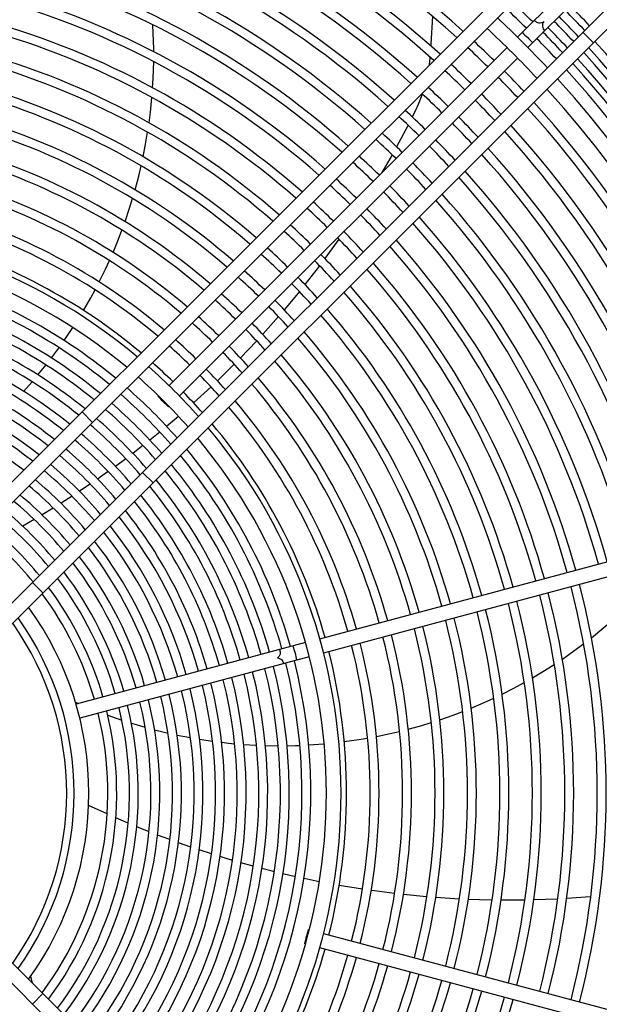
# Model space of a CAD drawing. Header units: centimetres. Extents: x -92429 to 178773, y 2337 to 428125.
# Tile 106 of 138: x 162482 to 162500, y 9409 to 9440. Entities that reach past the tile are written whole.
import ezdxf

# ---------------------------------------------------------------- set-up
doc = ezdxf.new("R2010")
doc.units = ezdxf.units.CM
doc.header["$LTSCALE"] = 50
doc.layers.add('WL_urządzenia', color=1, linetype='Continuous')

msp = doc.modelspace()

# ---------------------------------------------------------------- linework, layer by layer
at = {"layer": 'WL_urządzenia', "color": 1, "linetype": 'Continuous'}
for p, q in [((162501.27, 9445.694, 2170), (162477.241, 9421.665, 2170)), ((162477.632, 9421.4, 2170), (162501.598, 9445.366, 2170)), ((162503.171, 9443.793, 2170), (162479.205, 9419.827, 2170)), ((162479.47, 9419.437, 2170), (162503.498, 9443.465, 2170)), ((162497.14, 9439.662, 2170), (162500.253, 9442.776, 2170)), ((162500.581, 9442.448, 2170), (162497.467, 9439.335, 2170)), ((162494.466, 9440.321, 2170), (162494.42, 9439.448, 2170)), ((162485.711, 9439.283, 2170), (162485.684, 9440.05, 2170)), ((162499.523, 9439.49, 2170), (162499.195, 9439.817, 2170)), ((162485.711, 9439.206, 2170), (162485.711, 9439.283, 2170)), ((162486.193, 9428.715, 2170), (162496.812, 9439.335, 2170)), ((162494.42, 9439.448, 2170), (162494.415, 9439.385, 2170)), ((162497.14, 9439.007, 2170), (162486.52, 9428.388, 2170)), ((162494.388, 9439.018, 2170), (162494.364, 9438.795, 2170)), ((162494.389, 9439.036, 2170), (162494.388, 9439.018, 2170)), ((162485.694, 9438.375, 2170), (162485.71, 9438.894, 2170)), ((162494.364, 9438.795, 2170), (162494.363, 9438.787, 2170)), ((162485.686, 9438.215, 2170), (162485.694, 9438.375, 2170)), ((162485.677, 9438.072, 2170), (162485.686, 9438.215, 2170)), ((162485.608, 9437.311, 2170), (162485.654, 9437.769, 2170)), ((162494.135, 9437.841, 2170), (162494.02, 9437.548, 2170)), ((162494.148, 9437.877, 2170), (162494.135, 9437.841, 2170)), ((162494.02, 9437.548, 2170), (162493.92, 9437.333, 2170)), ((162485.565, 9436.971, 2170), (162485.608, 9437.311, 2170)), ((162493.92, 9437.333, 2170), (162493.832, 9437.157, 2170)), ((162493.7, 9436.899, 2170), (162493.339, 9436.219, 2170)), ((162485.458, 9436.305, 2170), (162485.521, 9436.676, 2170)), ((162485.38, 9435.902, 2170), (162485.458, 9436.305, 2170)), ((162493.199, 9435.967, 2170), (162492.908, 9435.459, 2170)), ((162485.24, 9435.293, 2170), (162485.317, 9435.616, 2170)), ((162485.127, 9434.867, 2170), (162485.24, 9435.293, 2170)), ((162492.908, 9435.459, 2170), (162492.868, 9435.391, 2170)), ((162484.954, 9434.291, 2170), (162485.047, 9434.591, 2170)), ((162484.811, 9433.867, 2170), (162484.954, 9434.291, 2170)), ((162484.602, 9433.311, 2170), (162484.713, 9433.6, 2170)), ((162491.716, 9433.583, 2170), (162491.691, 9433.548, 2170)), ((162484.433, 9432.901, 2170), (162484.602, 9433.311, 2170)), ((162491.53, 9433.315, 2170), (162491.089, 9432.705, 2170)), ((162484.192, 9432.368, 2170), (162484.32, 9432.644, 2170)), ((162490.92, 9432.48, 2170), (162490.462, 9431.888, 2170)), ((162483.997, 9431.971, 2170), (162484.192, 9432.368, 2170)), ((162483.505, 9431.076, 2170), (162483.733, 9431.474, 2170)), ((162483.733, 9431.474, 2170), (162483.868, 9431.723, 2170)), ((162490.286, 9431.669, 2170), (162490.035, 9431.362, 2170)), ((162490.035, 9431.362, 2170), (162489.81, 9431.094, 2170)), ((162489.628, 9430.882, 2170), (162489.134, 9430.325, 2170)), ((162482.897, 9430.131, 2170), (162483.169, 9430.536, 2170)), ((162488.94, 9430.114, 2170), (162488.435, 9429.581, 2170)), ((162488.945, 9430.12, 2170), (162488.94, 9430.114, 2170)), ((162482.499, 9429.582, 2170), (162482.659, 9429.797, 2170)), ((162482.659, 9429.797, 2170), (162482.737, 9429.904, 2170)), ((162482.075, 9429.049, 2170), (162482.328, 9429.362, 2170)), ((162488.24, 9429.383, 2170), (162487.784, 9428.932, 2170)), ((162481.625, 9428.531, 2170), (162481.893, 9428.835, 2170)), ((162487.784, 9428.932, 2170), (162487.712, 9428.862, 2170)), ((162485.848, 9428.371, 2170), (162485.865, 9428.388, 2170)), ((162487.511, 9428.67, 2170), (162486.966, 9428.168, 2170)), ((162483.789, 9427.557, 2170), (162483.461, 9427.885, 2170)), ((162486.193, 9428.06, 2170), (162486.176, 9428.043, 2170)), ((162486.489, 9427.747, 2170), (162486.117, 9427.431, 2170)), ((162485.903, 9427.253, 2170), (162485.592, 9427.001, 2170)), ((162485.373, 9426.828, 2170), (162485.322, 9426.789, 2170)), ((162485.322, 9426.789, 2170), (162485.056, 9426.582, 2170)), ((162484.833, 9426.414, 2170), (162484.509, 9426.174, 2170)), ((162484.281, 9426.01, 2170), (162484.031, 9425.833, 2170)), ((162485.69, 9425.656, 2170), (162485.362, 9425.984, 2170)), ((162483.719, 9425.617, 2170), (162483.382, 9425.391, 2170)), ((162484.031, 9425.833, 2170), (162483.951, 9425.777, 2170)), ((162483.145, 9425.235, 2170), (162482.8, 9425.015, 2170)), ((162482.558, 9424.863, 2170), (162482.206, 9424.649, 2170)), ((162481.958, 9424.502, 2170), (162481.597, 9424.294, 2170)), ((162490.927, 9420.756, 2170), (162505.433, 9424.643, 2170)), ((162505.553, 9424.195, 2170), (162491.047, 9420.308, 2170)), ((162482.232, 9422.198, 2170), (162481.904, 9422.526, 2170)), ((162499.522, 9420.837, 2170), (162500.11, 9421.33, 2170)), ((162499.462, 9420.789, 2170), (162499.522, 9420.837, 2170)), ((162490.479, 9420.636, 2170), (162483.272, 9418.704, 2170)), ((162498.796, 9420.291, 2170), (162499.215, 9420.598, 2170)), ((162490.599, 9420.188, 2170), (162483.391, 9418.257, 2170)), ((162498.547, 9420.119, 2170), (162498.665, 9420.199, 2170)), ((162498.665, 9420.199, 2170), (162498.796, 9420.291, 2170)), ((162497.904, 9419.704, 2170), (162498.293, 9419.95, 2170)), ((162497.61, 9419.529, 2170), (162497.904, 9419.704, 2170)), ((162496.654, 9419.017, 2170), (162497.02, 9419.203, 2170)), ((162497.02, 9419.203, 2170), (162497.351, 9419.382, 2170)), ((162496.088, 9418.752, 2170), (162496.39, 9418.89, 2170)), ((162483.252, 9418.769, 2170), (162483.351, 9418.726, 2170)), ((162495.122, 9418.36, 2170), (162495.416, 9418.472, 2170)), ((162495.683, 9418.579, 2170), (162496.088, 9418.752, 2170)), ((162484.266, 9418.357, 2170), (162484.71, 9418.202, 2170)), ((162494.7, 9418.212, 2170), (162495.122, 9418.36, 2170)), ((162485.013, 9418.105, 2170), (162485.443, 9417.978, 2170)), ((162485.739, 9417.898, 2170), (162485.953, 9417.844, 2170)), ((162493.706, 9417.915, 2170), (162494.134, 9418.034, 2170)), ((162494.134, 9418.034, 2170), (162494.43, 9418.124, 2170)), ((162485.953, 9417.844, 2170), (162486.16, 9417.795, 2170)), ((162486.45, 9417.731, 2170), (162486.865, 9417.65, 2170)), ((162487.152, 9417.601, 2170), (162487.562, 9417.539, 2170)), ((162491.697, 9417.523, 2170), (162492.15, 9417.588, 2170)), ((162492.15, 9417.588, 2170), (162492.43, 9417.635, 2170)), ((162492.705, 9417.686, 2170), (162493.138, 9417.777, 2170)), ((162493.138, 9417.777, 2170), (162493.434, 9417.846, 2170)), ((162487.846, 9417.503, 2170), (162488.059, 9417.479, 2170)), ((162488.059, 9417.479, 2170), (162488.252, 9417.46, 2170)), ((162488.534, 9417.437, 2170), (162488.938, 9417.413, 2170)), ((162489.219, 9417.402, 2170), (162489.621, 9417.395, 2170)), ((162489.9, 9417.396, 2170), (162490.167, 9417.402, 2170)), ((162490.167, 9417.402, 2170), (162490.3, 9417.407, 2170)), ((162490.578, 9417.42, 2170), (162491.065, 9417.455, 2170)), ((162484.25, 9415.25, 2170), (162483.666, 9415.521, 2170)), ((162484.854, 9414.986, 2170), (162484.521, 9415.13, 2170)), ((162484.908, 9414.963, 2170), (162484.854, 9414.986, 2170)), ((162485.564, 9414.694, 2170), (162485.178, 9414.85, 2170)), ((162486.218, 9414.444, 2170), (162485.832, 9414.589, 2170)), ((162486.872, 9414.21, 2170), (162486.487, 9414.346, 2170)), ((162487.527, 9413.993, 2170), (162487.141, 9414.119, 2170)), ((162487.889, 9413.88, 2170), (162487.796, 9413.909, 2170)), ((162488.183, 9413.792, 2170), (162487.889, 9413.88, 2170)), ((162488.84, 9413.606, 2170), (162488.452, 9413.714, 2170)), ((162489.437, 9413.451, 2170), (162489.11, 9413.534, 2170)), ((162489.499, 9413.435, 2170), (162489.437, 9413.451, 2170)), ((162490.161, 9413.28, 2170), (162489.771, 9413.37, 2170)), ((162490.911, 9413.122, 2170), (162490.433, 9413.22, 2170)), ((162492.267, 9412.885, 2170), (162491.536, 9413.005, 2170)), ((162492.642, 9412.831, 2170), (162492.542, 9412.845, 2170)), ((162493.277, 9412.749, 2170), (162492.642, 9412.831, 2170)), ((162494.284, 9412.648, 2170), (162493.554, 9412.718, 2170)), ((162494.293, 9412.647, 2170), (162494.284, 9412.648, 2170)), ((162495.313, 9412.578, 2170), (162494.571, 9412.625, 2170)), ((162499.278, 9412.635, 2170), (162498.684, 9412.593, 2170)), ((162499.438, 9412.648, 2170), (162499.278, 9412.635, 2170)), ((162503.498, 9388.338, 2170), (162479.47, 9412.367, 2170)), ((162495.943, 9412.553, 2170), (162495.593, 9412.565, 2170)), ((162496.339, 9412.544, 2170), (162495.943, 9412.553, 2170)), ((162497.368, 9412.543, 2170), (162496.619, 9412.54, 2170)), ((162498.402, 9412.578, 2170), (162497.65, 9412.549, 2170)), ((162479.205, 9411.977, 2170), (162503.171, 9388.011, 2170)), ((162490.576, 9411.621, 2170), (162490.599, 9411.615, 2170)), ((162491.047, 9411.495, 2170), (162505.553, 9407.608, 2170)), ((162490.479, 9411.168, 2170), (162490.456, 9411.174, 2170)), ((162505.433, 9407.161, 2170), (162490.927, 9411.048, 2170)), ((162481.843, 9410.145, 2170), (162481.895, 9409.942, 2170)), ((162481.904, 9409.277, 2170), (162482.232, 9409.605, 2170))]:
    msp.add_line(p, q, dxfattribs=at)
for points in [[(162497.669, 9440.192, 0.407676), (162497.965, 9440.16, 0.407676), (162497.997, 9439.864)], [(162497.29, 9439.812, 0.037253), (162497.46, 9439.655, 0.037253), (162497.617, 9439.485)], [(162486.006, 9428.201, 0.037253), (162485.848, 9428.371)], [(162485.848, 9428.371, 0.037253), (162486.018, 9428.213, 0.037253), (162486.176, 9428.043)], [(162486.176, 9428.043, 0.037253), (162486.006, 9428.201)], [(162489.666, 9420.418, -0.374287), (162489.595, 9420.159, -0.374287), (162489.786, 9419.97)], [(162490.083, 9420.53, 0.037253), (162490.151, 9420.308, 0.037253), (162490.203, 9420.082)], [(162490.576, 9411.621, 0.037253), (162490.524, 9411.395, 0.037253), (162490.456, 9411.174)], [(162490.456, 9411.174, 0.037253), (162490.508, 9411.4)], [(162490.508, 9411.4, 0.037253), (162490.576, 9411.621)]]:
    msp.add_lwpolyline(points, format="xyb", dxfattribs=at)
for radius, start, end in [(47.277, 49.4416, 40.5584), (42.566, 47.9961, 42.0039), (42.222, 48.0205, 41.9795), (42.012, 48.0356, 41.9644), (32.329, 47.794, 74.5893), (32.051, 47.8183, 74.5857), (31.31, 47.8851, 74.5759), (31.032, 47.9109, 74.5721), (30.291, 47.9822, 74.5616), (30.013, 48.0099, 74.5576), (28.994, 48.1157, 74.542), (29.272, 48.0861, 74.5464), (28.253, 48.1975, 74.53), (27.975, 48.2293, 74.5253), (27.234, 48.3173, 74.5124), (26.956, 48.3516, 74.5074), (26.215, 48.4464, 74.4935), (25.937, 48.4834, 74.488), (33.769, 45.3932, 46.8877), (34.048, 45.39, 46.8723), (35.029, 43.1802, 44.6209), (35.242, 43.1912, 44.6232), (25.196, 48.586, 74.473), (33.372, 43.0898, 46.9102), (34.538, 43.1543, 44.6155), (34.751, 43.1656, 44.6179), (24.918, 48.626, 74.4671), (32.908, 43.0629, 46.9371), (34.26, 43.1393, 44.6124), (32.329, 45.4107, 46.9719), (33.769, 43.1123, 44.6068), (34.048, 43.1277, 44.61), (35.029, 15.3791, 42.4215), (32.051, 45.4143, 46.989), (34.751, 15.3821, 42.4008), (23.899, 48.7809, 74.4444), (24.177, 48.7373, 74.4508), (34.26, 15.3876, 42.3636), (34.538, 15.3845, 42.3848), (31.032, 45.4279, 47.0543), (31.31, 45.4241, 47.0361), (32.329, 43.0281, 44.5893), (33.769, 15.3932, 42.3252), (34.048, 15.39, 42.3471), (32.051, 43.011, 44.5857), (33.372, 317.7066, 42.2934), (23.158, 48.902, 74.4266), (30.291, 45.4384, 47.1046), (32.908, 317.7448, 42.2552), (22.88, 48.9495, 74.4196), (30.013, 45.4424, 47.1241), (31.032, 42.9457, 44.5721), (31.31, 42.9639, 44.5759), (29.272, 45.4536, 47.1779), (32.051, 15.4143, 42.1817), (32.329, 15.4107, 42.206), (22.139, 49.0819, 74.4002), (28.994, 45.458, 47.1988), (30.291, 42.8954, 44.5616), (21.861, 49.1339, 74.3926), (30.013, 42.8759, 44.5576), (31.31, 15.4241, 42.1149), (27.975, 45.4747, 47.2789), (28.253, 45.47, 47.2565), (29.272, 42.8221, 44.5464), (31.032, 15.4279, 42.0891), (21.12, 49.2792, 74.3713), (28.994, 42.8012, 44.542), (30.291, 15.4384, 42.0178), (20.842, 49.3364, 74.3629), (27.234, 45.4876, 47.341), (30.013, 15.4424, 41.9901), (26.956, 45.4926, 47.3651), (27.975, 42.7211, 44.5253), (28.253, 42.7435, 44.53), (20.101, 49.4966, 74.3394), (26.215, 45.5065, 47.432), (28.994, 15.458, 41.8843), (29.272, 15.4536, 41.9139), (19.823, 49.5598, 74.3301), (25.937, 45.512, 47.4581), (27.234, 42.659, 44.5124), (26.956, 42.6349, 44.5074), (28.253, 15.47, 41.8025), (19.082, 49.7372, 74.3041), (24.918, 45.5329, 47.5587), (25.196, 45.527, 47.5304), (26.215, 42.568, 44.4935), (27.975, 15.4747, 41.7707), (18.804, 49.8074, 74.2938), (25.937, 42.5419, 44.488), (27.234, 15.4876, 41.6827), (17.891, 50.0533, 129.9467), (24.177, 45.5492, 47.6372), (26.956, 15.4926, 41.6484), (17.428, 50.1881, 129.8119), (23.899, 45.5556, 47.6679), (24.918, 42.4413, 44.4671), (25.196, 42.4696, 44.473), (18.063, 50.0051, 74.2649), (23.158, 45.5734, 47.7533), (25.937, 15.512, 41.5166), (26.215, 15.5065, 41.5536), (22.88, 45.5804, 47.7868), (24.177, 42.3628, 44.4508), (23.899, 42.3321, 44.4444), (25.196, 15.527, 41.414), (16.94, 50.3379, 74.2161), (21.861, 45.6074, 47.9168), (22.139, 45.5998, 47.8801), (23.158, 42.2467, 44.4266), (24.918, 15.5329, 41.374), (16.662, 50.4272, 74.203), (22.88, 42.2132, 44.4196), (24.177, 15.5492, 41.2627), (16.262, 50.561, 74.1835), (21.12, 45.6287, 48.0192), (23.899, 15.5556, 41.2191), (15.984, 50.658, 74.1693), (20.842, 45.6371, 48.0595), (21.861, 42.0832, 44.3926), (22.139, 42.1199, 44.4002), (15.585, 50.8036, 74.148), (20.101, 45.6606, 48.1724), (22.88, 15.5804, 41.0505), (23.158, 15.5734, 41.098), (15.307, 50.9094, 74.1325), (19.823, 45.6699, 48.217), (21.12, 41.9808, 44.3713), (14.907, 51.0683, 74.1092), (20.842, 41.9405, 44.3629), (22.139, 15.5998, 40.9181), (14.629, 51.1842, 74.0923), (18.804, 45.7062, 48.3915), (19.082, 45.6959, 48.342), (20.101, 41.8276, 44.3394), (21.861, 15.6074, 40.8661), (19.823, 41.783, 44.3301), (21.12, 15.6287, 40.7208), (13.951, 51.4858, 74.0482), (14.23, 51.3585, 74.0668), (17.891, 41.4353, 48.5647), (18.063, 45.7351, 48.5308), (20.842, 15.6371, 40.6636), (18.804, 41.6085, 44.2938), (19.082, 41.658, 44.3041), (13.552, 51.6778, 74.0201), (17.428, 41.3403, 48.6597), (19.823, 15.6699, 40.4402), (20.101, 15.6606, 40.5034), (13.274, 51.8184, 73.9996), (16.662, 41.1719, 48.8281), (16.94, 41.2348, 48.7652), (18.063, 41.4692, 44.2649), (12.874, 52.031, 73.9686), (16.262, 41.0777, 48.9223), (19.082, 15.6959, 40.2628), (15.984, 41.0093, 48.9907), (18.804, 15.7062, 40.1926), (15.307, 40.8324, 49.1676), (15.585, 40.9069, 49.0931), (18.063, 15.7351, 39.9949), (14.907, 40.7205, 49.2795), (17.891, 320.0533, 39.9467), (14.629, 40.639, 49.361), (17.428, 320.1881, 39.8119), (13.951, 40.4267, 49.5733), (14.23, 40.5163, 49.4837), (16.94, 15.7839, 39.6621), (13.552, 40.2916, 49.7084), (16.262, 15.8165, 39.439), (16.662, 15.797, 39.5728), (13.274, 40.1927, 49.8073), (15.984, 15.8307, 39.342), (12.874, 40.0432, 49.9568), (15.585, 15.852, 39.1964), (12.596, 39.9335, 50.0665), (15.307, 15.8675, 39.0906), (11.919, 39.6446, 50.3554), (12.197, 39.7671, 50.2329), (14.629, 15.9077, 38.8158), (14.907, 15.8908, 38.9317), (11.519, 39.4583, 50.5417), (14.23, 15.9332, 38.6415), (11.241, 39.3208, 50.6792), (13.951, 15.9518, 38.5142), (10.563, 38.9552, 51.0448), (10.842, 39.1108, 50.8892), (13.274, 16.0004, 38.1816), (13.552, 15.9799, 38.3222), (12.874, 16.0314, 37.969), (12.596, 16.0542, 37.8129), (11.919, 16.1142, 37.402), (12.197, 16.0887, 37.5762), (11.519, 16.1528, 37.1369), (11.241, 16.1813, 36.9411), (10.842, 16.2249, 36.642), (25.196, 345.527, 14.473), (25.937, 345.512, 14.488), (26.215, 345.5065, 14.4935), (10.563, 16.2571, 36.4203), (24.177, 345.5492, 14.4508), (24.918, 345.5329, 14.4671), (9.967, 324.0971, 35.9029), (22.88, 345.5804, 14.4196), (23.158, 345.5734, 14.4266), (23.899, 345.5556, 14.4444), (9.504, 324.5449, 35.4551), (21.861, 345.6074, 14.3926), (22.139, 345.5998, 14.4002), (9.27, 324.7878, 35.2122), (20.842, 345.6371, 14.3629), (21.12, 345.6287, 14.3713), (19.823, 345.6699, 14.3301), (20.101, 345.6606, 14.3394), (18.063, 345.7351, 14.2649), (18.804, 345.7062, 14.2938), (19.082, 345.6959, 14.3041), (16.94, 320.3379, 14.2161), (15.585, 320.8036, 14.148), (15.984, 320.658, 14.1693), (16.262, 320.561, 14.1835), (16.662, 320.4272, 14.203), (14.629, 321.1842, 14.0923), (14.907, 321.0683, 14.1092), (15.307, 320.9094, 14.1325), (13.274, 321.8184, 13.9996), (13.552, 321.6778, 14.0201), (13.951, 321.4858, 14.0482), (14.23, 321.3585, 14.0668), (12.197, 322.4238, 13.9113), (12.596, 322.1871, 13.9458), (12.874, 322.031, 13.9686), (10.842, 323.358, 13.7751), (11.241, 323.0589, 13.8187), (11.519, 322.8631, 13.8472), (11.919, 322.598, 13.8858), (10.563, 323.5797, 13.7429), (18.063, 320.0051, 344.2649), (18.804, 319.8074, 344.2938), (19.082, 319.7372, 344.3041), (19.823, 319.5598, 344.3301), (20.101, 319.4966, 344.3394), (20.842, 319.3364, 344.3629), (21.12, 319.2792, 344.3713), (21.861, 319.1339, 344.3926), (22.139, 319.0819, 344.4002), (22.88, 318.9495, 344.4196), (23.158, 318.902, 344.4266), (23.899, 318.7809, 344.4444), (24.177, 318.7373, 344.4508)]:
    msp.add_arc((162473.707, 9415.902, 2170), radius, start, end, dxfattribs=at)

doc.saveas('drawing.dxf')
